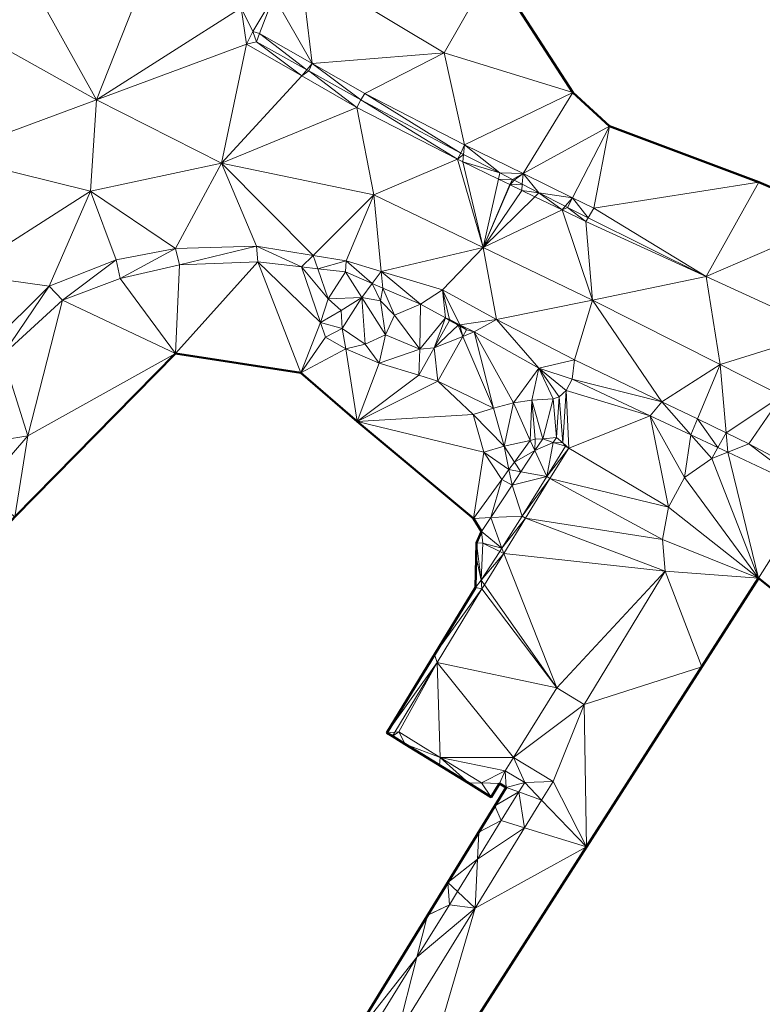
# Model space of a CAD drawing. Header units: metres. Extents: x 3490451 to 6981510, y 5754235 to 11509207.
# Tile 32 of 77: x 3490601 to 3490624, y 5754469 to 5754500. Entities that reach past the tile are written whole.
import ezdxf

# ---------------------------------------------------------------- set-up
doc = ezdxf.new("R2010")
doc.units = ezdxf.units.M
doc.layers.add('Kartierung-05$0$$VERB', color=7, linetype='Continuous', lineweight=18, true_color=0x82563a)

msp = doc.modelspace()

# ---------------------------------------------------------------- linework, layer by layer
at = {"layer": 'Kartierung-05$0$$VERB', "color": 1, "lineweight": 50, "ltscale": 0.02}
for points in [[(3490626.727, 5754493.89), (3490624.126, 5754495.004), (3490619.449, 5754496.757), (3490618.296, 5754497.812), (3490615.787, 5754501.706), (3490611.275, 5754504.35), (3490610.889, 5754504.502), (3490618.909, 5754518.578), (3490628.966, 5754535.995)], [(3490611.3, 5754468.069), (3490616.213, 5754476.07), (3490616.009, 5754476.195), (3490615.748, 5754475.769), (3490615.046, 5754476.2), (3490613.052, 5754477.425), (3490612.651, 5754477.671), (3490612.48, 5754477.775), (3490615.253, 5754482.33), (3490615.281, 5754483.725), (3490615.444, 5754484.078), (3490615.194, 5754484.487), (3490611.554, 5754487.523), (3490609.784, 5754489.039), (3490605.859, 5754489.65), (3490600.83, 5754484.537), (3490594.845, 5754477.72), (3490592.13, 5754473.734), (3490590.831, 5754471.885), (3490589.313, 5754469.909), (3490593.284, 5754465.646)], [(3490624.823, 5754482.053), (3490624.11, 5754482.615), (3490624.11, 5754482.615), (3490613.348, 5754465.809)]]:
    msp.add_lwpolyline(points, dxfattribs=at)
at = {"layer": 'Kartierung-05$0$$VERB'}
for points in [[(3490605.729, 5754503.501, 164.443), (3490603.386, 5754497.588, 164.404), (3490601.141, 5754501.641, 164.832)], [(3490605.729, 5754503.501, 164.443), (3490603.386, 5754497.588, 164.404), (3490607.922, 5754500.458, 163.985)], [(3490599.964, 5754499.49, 164.901), (3490599.675, 5754502.538, 165.029), (3490601.141, 5754501.641, 164.832)], [(3490603.386, 5754497.588, 164.404), (3490599.964, 5754499.49, 164.901), (3490601.141, 5754501.641, 164.832)], [(3490610.145, 5754498.72, 163.676), (3490609.779, 5754501.76, 163.526), (3490608.944, 5754500.831, 163.689)], [(3490615.787, 5754501.706, 162.972), (3490614.277, 5754499.057, 163.201), (3490609.779, 5754501.76, 163.526)], [(3490610.145, 5754498.72, 163.676), (3490614.277, 5754499.057, 163.201), (3490609.779, 5754501.76, 163.526)], [(3490618.296, 5754497.812, 162.629), (3490615.787, 5754501.706, 162.972), (3490614.277, 5754499.057, 163.201)], [(3490608.944, 5754500.831, 163.689), (3490608.288, 5754499.726, 163.841), (3490607.922, 5754500.458, 163.985)], [(3490608.944, 5754500.831, 163.689), (3490608.497, 5754499.658, 163.824), (3490608.288, 5754499.726, 163.841)], [(3490610.145, 5754498.72, 163.676), (3490608.944, 5754500.831, 163.689), (3490608.497, 5754499.658, 163.824)], [(3490603.386, 5754497.588, 164.404), (3490608.085, 5754499.331, 163.848), (3490607.922, 5754500.458, 163.985)], [(3490608.085, 5754499.331, 163.848), (3490608.288, 5754499.726, 163.841), (3490607.922, 5754500.458, 163.985)], [(3490608.401, 5754499.404, 163.795), (3490608.085, 5754499.331, 163.848), (3490608.288, 5754499.726, 163.841)], [(3490608.401, 5754499.404, 163.795), (3490608.497, 5754499.658, 163.824), (3490608.288, 5754499.726, 163.841)], [(3490609.976, 5754498.526, 163.642), (3490608.401, 5754499.404, 163.795), (3490608.497, 5754499.658, 163.824)], [(3490609.976, 5754498.526, 163.642), (3490610.145, 5754498.72, 163.676), (3490608.497, 5754499.658, 163.824)], [(3490603.386, 5754497.588, 164.404), (3490599.964, 5754499.49, 164.901), (3490598.687, 5754495.844, 164.959)], [(3490603.386, 5754497.588, 164.404), (3490607.307, 5754495.607, 163.978), (3490608.085, 5754499.331, 163.848)], [(3490609.814, 5754498.34, 163.673), (3490607.307, 5754495.607, 163.978), (3490608.085, 5754499.331, 163.848)], [(3490609.814, 5754498.34, 163.673), (3490608.401, 5754499.404, 163.795), (3490608.085, 5754499.331, 163.848)], [(3490609.976, 5754498.526, 163.642), (3490609.814, 5754498.34, 163.673), (3490608.401, 5754499.404, 163.795)], [(3490610.145, 5754498.72, 163.676), (3490614.277, 5754499.057, 163.201), (3490611.793, 5754497.783, 163.528)], [(3490614.277, 5754499.057, 163.201), (3490614.908, 5754496.172, 163.154), (3490611.793, 5754497.783, 163.528)], [(3490618.296, 5754497.812, 162.629), (3490614.277, 5754499.057, 163.201), (3490614.908, 5754496.172, 163.154)], [(3490609.976, 5754498.526, 163.642), (3490610.145, 5754498.72, 163.676), (3490610.033, 5754498.495, 163.637)], [(3490610.145, 5754498.72, 163.676), (3490610.033, 5754498.495, 163.637), (3490611.664, 5754497.585, 163.478)], [(3490610.145, 5754498.72, 163.676), (3490611.664, 5754497.585, 163.478), (3490611.793, 5754497.783, 163.528)], [(3490609.976, 5754498.526, 163.642), (3490610.033, 5754498.495, 163.637), (3490609.814, 5754498.34, 163.673)], [(3490610.033, 5754498.495, 163.637), (3490609.814, 5754498.34, 163.673), (3490611.544, 5754497.349, 163.497)], [(3490610.033, 5754498.495, 163.637), (3490611.664, 5754497.585, 163.478), (3490611.544, 5754497.349, 163.497)], [(3490609.814, 5754498.34, 163.673), (3490607.307, 5754495.607, 163.978), (3490611.544, 5754497.349, 163.497)], [(3490611.664, 5754497.585, 163.478), (3490614.796, 5754495.92, 163.08), (3490611.793, 5754497.783, 163.528)], [(3490614.796, 5754495.92, 163.08), (3490614.908, 5754496.172, 163.154), (3490611.793, 5754497.783, 163.528)], [(3490616.742, 5754495.277, 162.85), (3490618.296, 5754497.812, 162.629), (3490614.908, 5754496.172, 163.154)], [(3490616.742, 5754495.277, 162.85), (3490619.449, 5754496.757, 162.45), (3490618.296, 5754497.812, 162.629)], [(3490603.386, 5754497.588, 164.404), (3490603.2, 5754494.729, 164.446), (3490598.687, 5754495.844, 164.959)], [(3490603.386, 5754497.588, 164.404), (3490603.2, 5754494.729, 164.446), (3490607.307, 5754495.607, 163.978)], [(3490611.664, 5754497.585, 163.478), (3490611.544, 5754497.349, 163.497), (3490614.688, 5754495.728, 163.078)], [(3490611.664, 5754497.585, 163.478), (3490614.796, 5754495.92, 163.08), (3490614.688, 5754495.728, 163.078)], [(3490607.307, 5754495.607, 163.978), (3490612.075, 5754494.609, 163.385), (3490611.544, 5754497.349, 163.497)], [(3490612.075, 5754494.609, 163.385), (3490611.544, 5754497.349, 163.497), (3490614.688, 5754495.728, 163.078)], [(3490618.289, 5754494.522, 162.593), (3490616.742, 5754495.277, 162.85), (3490619.449, 5754496.757, 162.45)], [(3490618.289, 5754494.522, 162.593), (3490619.449, 5754496.757, 162.45), (3490618.961, 5754494.194, 162.482)], [(3490624.126, 5754495.004, 161.493), (3490619.449, 5754496.757, 162.45), (3490618.961, 5754494.194, 162.482)], [(3490614.882, 5754495.876, 163.066), (3490614.796, 5754495.92, 163.08), (3490614.688, 5754495.728, 163.078)], [(3490614.882, 5754495.876, 163.066), (3490614.796, 5754495.92, 163.08), (3490614.908, 5754496.172, 163.154)], [(3490614.882, 5754495.876, 163.066), (3490616.017, 5754495.297, 162.887), (3490614.908, 5754496.172, 163.154)], [(3490616.017, 5754495.297, 162.887), (3490616.742, 5754495.277, 162.85), (3490614.908, 5754496.172, 163.154)], [(3490599.155, 5754492.137, 164.89), (3490603.2, 5754494.729, 164.446), (3490598.687, 5754495.844, 164.959)], [(3490603.2, 5754494.729, 164.446), (3490607.307, 5754495.607, 163.978), (3490605.86, 5754492.929, 164.173)], [(3490607.307, 5754495.607, 163.978), (3490605.86, 5754492.929, 164.173), (3490608.402, 5754493.002, 163.828)], [(3490610.172, 5754492.716, 163.586), (3490607.307, 5754495.607, 163.978), (3490612.075, 5754494.609, 163.385)], [(3490610.172, 5754492.716, 163.586), (3490607.307, 5754495.607, 163.978), (3490608.402, 5754493.002, 163.828)], [(3490615.495, 5754492.963, 162.885), (3490612.075, 5754494.609, 163.385), (3490614.688, 5754495.728, 163.078)], [(3490614.882, 5754495.876, 163.066), (3490614.861, 5754495.644, 163.051), (3490614.688, 5754495.728, 163.078)], [(3490614.861, 5754495.644, 163.051), (3490615.495, 5754492.963, 162.885), (3490614.688, 5754495.728, 163.078)], [(3490614.882, 5754495.876, 163.066), (3490616.017, 5754495.297, 162.887), (3490614.861, 5754495.644, 163.051)], [(3490615.974, 5754495.104, 162.877), (3490614.861, 5754495.644, 163.051), (3490615.495, 5754492.963, 162.885)], [(3490615.974, 5754495.104, 162.877), (3490616.017, 5754495.297, 162.887), (3490614.861, 5754495.644, 163.051)], [(3490615.974, 5754495.104, 162.877), (3490616.017, 5754495.297, 162.887), (3490616.411, 5754495.096, 162.824)], [(3490616.017, 5754495.297, 162.887), (3490616.742, 5754495.277, 162.85), (3490616.411, 5754495.096, 162.824)], [(3490615.974, 5754495.104, 162.877), (3490616.326, 5754494.933, 162.822), (3490615.495, 5754492.963, 162.885)], [(3490615.974, 5754495.104, 162.877), (3490616.326, 5754494.933, 162.822), (3490616.411, 5754495.096, 162.824)], [(3490616.326, 5754494.933, 162.822), (3490616.339, 5754494.927, 162.82), (3490616.411, 5754495.096, 162.824)], [(3490616.463, 5754495.069, 162.816), (3490616.339, 5754494.927, 162.82), (3490616.411, 5754495.096, 162.824)], [(3490616.715, 5754494.941, 162.776), (3490616.463, 5754495.069, 162.816), (3490616.339, 5754494.927, 162.82)], [(3490616.463, 5754495.069, 162.816), (3490616.742, 5754495.277, 162.85), (3490616.411, 5754495.096, 162.824)], [(3490616.715, 5754494.941, 162.776), (3490616.463, 5754495.069, 162.816), (3490616.742, 5754495.277, 162.85)], [(3490616.715, 5754494.941, 162.776), (3490617.237, 5754494.674, 162.693), (3490616.742, 5754495.277, 162.85)], [(3490617.237, 5754494.674, 162.693), (3490618.289, 5754494.522, 162.593), (3490616.742, 5754495.277, 162.85)], [(3490622.47, 5754492.054, 161.928), (3490624.126, 5754495.004, 161.493), (3490618.961, 5754494.194, 162.482)], [(3490622.47, 5754492.054, 161.928), (3490624.126, 5754495.004, 161.493), (3490626.727, 5754493.89, 161.192)], [(3490599.155, 5754492.137, 164.89), (3490603.2, 5754494.729, 164.446), (3490601.911, 5754491.752, 164.645)], [(3490603.2, 5754494.729, 164.446), (3490601.911, 5754491.752, 164.645), (3490604.005, 5754492.582, 164.4)], [(3490603.2, 5754494.729, 164.446), (3490604.005, 5754492.582, 164.4), (3490605.86, 5754492.929, 164.173)], [(3490616.326, 5754494.933, 162.822), (3490616.339, 5754494.927, 162.82), (3490615.495, 5754492.963, 162.885)], [(3490616.7, 5754494.752, 162.763), (3490616.339, 5754494.927, 162.82), (3490615.495, 5754492.963, 162.885)], [(3490617.113, 5754494.552, 162.698), (3490616.7, 5754494.752, 162.763), (3490615.495, 5754492.963, 162.885)], [(3490616.715, 5754494.941, 162.776), (3490616.7, 5754494.752, 162.763), (3490616.339, 5754494.927, 162.82)], [(3490616.715, 5754494.941, 162.776), (3490617.237, 5754494.674, 162.693), (3490616.7, 5754494.752, 162.763)], [(3490617.113, 5754494.552, 162.698), (3490617.237, 5754494.674, 162.693), (3490616.7, 5754494.752, 162.763)], [(3490610.172, 5754492.716, 163.586), (3490612.075, 5754494.609, 163.385), (3490611.206, 5754492.549, 163.445)], [(3490612.305, 5754492.216, 163.277), (3490612.075, 5754494.609, 163.385), (3490611.206, 5754492.549, 163.445)], [(3490612.305, 5754492.216, 163.277), (3490615.495, 5754492.963, 162.885), (3490612.075, 5754494.609, 163.385)], [(3490617.113, 5754494.552, 162.698), (3490617.964, 5754494.139, 162.565), (3490615.495, 5754492.963, 162.885)], [(3490617.113, 5754494.552, 162.698), (3490617.237, 5754494.674, 162.693), (3490617.964, 5754494.139, 162.565)], [(3490617.237, 5754494.674, 162.693), (3490618.061, 5754494.254, 162.563), (3490617.964, 5754494.139, 162.565)], [(3490617.237, 5754494.674, 162.693), (3490618.061, 5754494.254, 162.563), (3490618.289, 5754494.522, 162.593)], [(3490618.061, 5754494.254, 162.563), (3490618.289, 5754494.522, 162.593), (3490618.131, 5754494.218, 162.552)], [(3490618.289, 5754494.522, 162.593), (3490618.131, 5754494.218, 162.552), (3490618.778, 5754493.888, 162.449)], [(3490618.289, 5754494.522, 162.593), (3490618.778, 5754493.888, 162.449), (3490618.961, 5754494.194, 162.482)], [(3490617.964, 5754494.139, 162.565), (3490615.495, 5754492.963, 162.885), (3490618.915, 5754491.317, 162.385)], [(3490618.061, 5754494.254, 162.563), (3490617.964, 5754494.139, 162.565), (3490618.131, 5754494.218, 162.552)], [(3490617.964, 5754494.139, 162.565), (3490618.131, 5754494.218, 162.552), (3490618.711, 5754493.776, 162.448)], [(3490617.964, 5754494.139, 162.565), (3490618.915, 5754491.317, 162.385), (3490618.711, 5754493.776, 162.448)], [(3490618.131, 5754494.218, 162.552), (3490618.778, 5754493.888, 162.449), (3490618.711, 5754493.776, 162.448)], [(3490622.47, 5754492.054, 161.928), (3490618.778, 5754493.888, 162.449), (3490618.961, 5754494.194, 162.482)], [(3490622.47, 5754492.054, 161.928), (3490618.778, 5754493.888, 162.449), (3490618.711, 5754493.776, 162.448)], [(3490622.47, 5754492.054, 161.928), (3490618.915, 5754491.317, 162.385), (3490618.711, 5754493.776, 162.448)], [(3490622.47, 5754492.054, 161.928), (3490626.727, 5754493.89, 161.192), (3490626.23, 5754490.332, 161.408)], [(3490604.128, 5754491.99, 164.386), (3490604.005, 5754492.582, 164.4), (3490605.86, 5754492.929, 164.173)], [(3490605.986, 5754492.422, 164.159), (3490604.128, 5754491.99, 164.386), (3490605.86, 5754492.929, 164.173)], [(3490605.986, 5754492.422, 164.159), (3490605.86, 5754492.929, 164.173), (3490608.402, 5754493.002, 163.828)], [(3490608.441, 5754492.516, 163.86), (3490605.986, 5754492.422, 164.159), (3490608.402, 5754493.002, 163.828)], [(3490609.812, 5754492.357, 163.627), (3490608.441, 5754492.516, 163.86), (3490608.402, 5754493.002, 163.828)], [(3490610.172, 5754492.716, 163.586), (3490609.812, 5754492.357, 163.627), (3490608.402, 5754493.002, 163.828)], [(3490612.305, 5754492.216, 163.277), (3490615.495, 5754492.963, 162.885), (3490614.217, 5754491.636, 162.985)], [(3490615.495, 5754492.963, 162.885), (3490614.217, 5754491.636, 162.985), (3490615.913, 5754490.715, 162.716)], [(3490615.495, 5754492.963, 162.885), (3490618.915, 5754491.317, 162.385), (3490615.913, 5754490.715, 162.716)], [(3490602.324, 5754491.316, 164.645), (3490601.911, 5754491.752, 164.645), (3490604.005, 5754492.582, 164.4)], [(3490604.128, 5754491.99, 164.386), (3490602.324, 5754491.316, 164.645), (3490604.005, 5754492.582, 164.4)], [(3490610.315, 5754492.299, 163.542), (3490610.172, 5754492.716, 163.586), (3490609.812, 5754492.357, 163.627)], [(3490610.315, 5754492.299, 163.542), (3490610.172, 5754492.716, 163.586), (3490611.206, 5754492.549, 163.445)], [(3490610.315, 5754492.299, 163.542), (3490611.183, 5754492.199, 163.395), (3490611.206, 5754492.549, 163.445)], [(3490612.021, 5754491.837, 163.31), (3490611.183, 5754492.199, 163.395), (3490611.206, 5754492.549, 163.445)], [(3490612.021, 5754491.837, 163.31), (3490612.305, 5754492.216, 163.277), (3490611.206, 5754492.549, 163.445)], [(3490605.859, 5754489.65, 164.177), (3490605.986, 5754492.422, 164.159), (3490604.128, 5754491.99, 164.386)], [(3490605.859, 5754489.65, 164.177), (3490608.441, 5754492.516, 163.86), (3490605.986, 5754492.422, 164.159)], [(3490605.859, 5754489.65, 164.177), (3490609.784, 5754489.039, 163.689), (3490608.441, 5754492.516, 163.86)], [(3490609.784, 5754489.039, 163.689), (3490610.399, 5754490.622, 163.693), (3490608.441, 5754492.516, 163.86)], [(3490609.812, 5754492.357, 163.627), (3490610.399, 5754490.622, 163.693), (3490608.441, 5754492.516, 163.86)], [(3490609.812, 5754492.357, 163.627), (3490610.637, 5754491.357, 163.608), (3490610.399, 5754490.622, 163.693)], [(3490610.315, 5754492.299, 163.542), (3490609.812, 5754492.357, 163.627), (3490610.637, 5754491.357, 163.608)], [(3490610.315, 5754492.299, 163.542), (3490610.637, 5754491.357, 163.608), (3490611.183, 5754492.199, 163.395)], [(3490612.021, 5754491.837, 163.31), (3490612.305, 5754492.216, 163.277), (3490612.355, 5754491.693, 163.275)], [(3490612.305, 5754492.216, 163.277), (3490613.527, 5754491.187, 163.156), (3490614.217, 5754491.636, 162.985)], [(3490612.305, 5754492.216, 163.277), (3490612.355, 5754491.693, 163.275), (3490613.527, 5754491.187, 163.156)], [(3490599.155, 5754492.137, 164.89), (3490600.039, 5754489.906, 164.837), (3490601.911, 5754491.752, 164.645)], [(3490605.859, 5754489.65, 164.177), (3490604.128, 5754491.99, 164.386), (3490602.324, 5754491.316, 164.645)], [(3490611.693, 5754491.401, 163.746), (3490610.637, 5754491.357, 163.608), (3490611.183, 5754492.199, 163.395)], [(3490612.021, 5754491.837, 163.31), (3490611.693, 5754491.401, 163.746), (3490611.183, 5754492.199, 163.395)], [(3490622.912, 5754489.3, 161.788), (3490622.47, 5754492.054, 161.928), (3490618.915, 5754491.317, 162.385)], [(3490622.912, 5754489.3, 161.788), (3490622.47, 5754492.054, 161.928), (3490626.23, 5754490.332, 161.408)], [(3490600.452, 5754489.599, 164.888), (3490600.039, 5754489.906, 164.837), (3490601.911, 5754491.752, 164.645)], [(3490602.324, 5754491.316, 164.645), (3490600.452, 5754489.599, 164.888), (3490601.911, 5754491.752, 164.645)], [(3490612.021, 5754491.837, 163.31), (3490611.693, 5754491.401, 163.746), (3490612.275, 5754491.296, 163.66)], [(3490612.021, 5754491.837, 163.31), (3490612.355, 5754491.693, 163.275), (3490612.275, 5754491.296, 163.66)], [(3490612.355, 5754491.693, 163.275), (3490612.715, 5754490.842, 163.652), (3490612.275, 5754491.296, 163.66)], [(3490612.355, 5754491.693, 163.275), (3490613.527, 5754491.187, 163.156), (3490612.715, 5754490.842, 163.652)], [(3490614.312, 5754490.768, 162.856), (3490613.527, 5754491.187, 163.156), (3490614.217, 5754491.636, 162.985)], [(3490614.765, 5754490.545, 162.817), (3490614.217, 5754491.636, 162.985), (3490615.913, 5754490.715, 162.716)], [(3490614.436, 5754490.707, 162.845), (3490614.765, 5754490.545, 162.817), (3490614.217, 5754491.636, 162.985)], [(3490614.436, 5754490.707, 162.845), (3490614.312, 5754490.768, 162.856), (3490614.217, 5754491.636, 162.985)], [(3490601.238, 5754487.075, 164.506), (3490602.324, 5754491.316, 164.645), (3490600.452, 5754489.599, 164.888)], [(3490601.238, 5754487.075, 164.506), (3490605.859, 5754489.65, 164.177), (3490602.324, 5754491.316, 164.645)], [(3490611.049, 5754490.991, 163.793), (3490610.637, 5754491.357, 163.608), (3490610.399, 5754490.622, 163.693)], [(3490611.693, 5754491.401, 163.746), (3490611.049, 5754490.991, 163.793), (3490610.637, 5754491.357, 163.608)], [(3490611.693, 5754491.401, 163.746), (3490611.049, 5754490.991, 163.793), (3490611.08, 5754490.425, 163.853)], [(3490611.693, 5754491.401, 163.746), (3490611.08, 5754490.425, 163.853), (3490611.798, 5754489.942, 163.754)], [(3490611.693, 5754491.401, 163.746), (3490611.798, 5754489.942, 163.754), (3490612.435, 5754490.23, 163.652)], [(3490611.693, 5754491.401, 163.746), (3490612.435, 5754490.23, 163.652), (3490612.275, 5754491.296, 163.66)], [(3490612.435, 5754490.23, 163.652), (3490612.715, 5754490.842, 163.652), (3490612.275, 5754491.296, 163.66)], [(3490618.915, 5754491.317, 162.385), (3490615.913, 5754490.715, 162.716), (3490618.351, 5754489.451, 162.337)], [(3490621.082, 5754488.137, 161.94), (3490618.915, 5754491.317, 162.385), (3490618.351, 5754489.451, 162.337)], [(3490622.912, 5754489.3, 161.788), (3490621.082, 5754488.137, 161.94), (3490618.915, 5754491.317, 162.385)], [(3490611.049, 5754490.991, 163.793), (3490611.08, 5754490.425, 163.853), (3490610.399, 5754490.622, 163.693)], [(3490613.527, 5754491.187, 163.156), (3490612.715, 5754490.842, 163.652), (3490613.508, 5754489.783, 162.926)], [(3490614.312, 5754490.768, 162.856), (3490613.527, 5754491.187, 163.156), (3490613.508, 5754489.783, 162.926)], [(3490612.435, 5754490.23, 163.652), (3490612.715, 5754490.842, 163.652), (3490613.508, 5754489.783, 162.926)], [(3490613.964, 5754489.822, 162.952), (3490614.312, 5754490.768, 162.856), (3490613.508, 5754489.783, 162.926)], [(3490613.964, 5754489.822, 162.952), (3490614.312, 5754490.768, 162.856), (3490614.443, 5754490.679, 162.896)], [(3490613.964, 5754489.822, 162.952), (3490614.709, 5754490.532, 162.874), (3490614.443, 5754490.679, 162.896)], [(3490614.436, 5754490.707, 162.845), (3490614.312, 5754490.768, 162.856), (3490614.443, 5754490.679, 162.896)], [(3490614.436, 5754490.707, 162.845), (3490614.709, 5754490.532, 162.874), (3490614.765, 5754490.545, 162.817)], [(3490614.436, 5754490.707, 162.845), (3490614.709, 5754490.532, 162.874), (3490614.443, 5754490.679, 162.896)], [(3490614.765, 5754490.545, 162.817), (3490615.217, 5754490.322, 162.778), (3490615.913, 5754490.715, 162.716)], [(3490617.235, 5754489.19, 162.543), (3490615.217, 5754490.322, 162.778), (3490615.913, 5754490.715, 162.716)], [(3490617.235, 5754489.19, 162.543), (3490615.913, 5754490.715, 162.716), (3490618.351, 5754489.451, 162.337)], [(3490609.784, 5754489.039, 163.689), (3490610.399, 5754490.622, 163.693), (3490610.557, 5754490.161, 163.642)], [(3490611.08, 5754490.425, 163.853), (3490610.399, 5754490.622, 163.693), (3490610.557, 5754490.161, 163.642)], [(3490611.08, 5754490.425, 163.853), (3490610.557, 5754490.161, 163.642), (3490611.191, 5754489.791, 163.665)], [(3490611.08, 5754490.425, 163.853), (3490611.798, 5754489.942, 163.754), (3490611.191, 5754489.791, 163.665)], [(3490614.858, 5754490.179, 162.867), (3490613.964, 5754489.822, 162.952), (3490614.709, 5754490.532, 162.874)], [(3490614.778, 5754490.494, 162.868), (3490614.709, 5754490.532, 162.874), (3490614.765, 5754490.545, 162.817)], [(3490614.778, 5754490.494, 162.868), (3490614.858, 5754490.179, 162.867), (3490614.709, 5754490.532, 162.874)], [(3490614.778, 5754490.494, 162.868), (3490614.765, 5754490.545, 162.817), (3490614.974, 5754490.385, 162.851)], [(3490614.765, 5754490.545, 162.817), (3490615.217, 5754490.322, 162.778), (3490614.974, 5754490.385, 162.851)], [(3490614.778, 5754490.494, 162.868), (3490614.858, 5754490.179, 162.867), (3490614.974, 5754490.385, 162.851)], [(3490614.858, 5754490.179, 162.867), (3490615.217, 5754490.322, 162.778), (3490614.974, 5754490.385, 162.851)], [(3490609.784, 5754489.039, 163.689), (3490610.557, 5754490.161, 163.642), (3490611.191, 5754489.791, 163.665)], [(3490611.798, 5754489.942, 163.754), (3490612.435, 5754490.23, 163.652), (3490612.238, 5754489.34, 163.423)], [(3490612.435, 5754490.23, 163.652), (3490613.508, 5754489.783, 162.926), (3490612.238, 5754489.34, 163.423)], [(3490614.858, 5754490.179, 162.867), (3490613.964, 5754489.822, 162.952), (3490614.071, 5754488.779, 162.974)], [(3490614.858, 5754490.179, 162.867), (3490615.821, 5754487.932, 162.647), (3490614.071, 5754488.779, 162.974)], [(3490614.858, 5754490.179, 162.867), (3490615.217, 5754490.322, 162.778), (3490615.821, 5754487.932, 162.647)], [(3490617.235, 5754489.19, 162.543), (3490615.217, 5754490.322, 162.778), (3490616.443, 5754488.104, 162.61)], [(3490615.217, 5754490.322, 162.778), (3490615.821, 5754487.932, 162.647), (3490616.443, 5754488.104, 162.61)], [(3490624.846, 5754488.324, 161.499), (3490622.912, 5754489.3, 161.788), (3490626.23, 5754490.332, 161.408)], [(3490609.784, 5754489.039, 163.689), (3490611.554, 5754487.523, 163.251), (3490611.191, 5754489.791, 163.665)], [(3490611.798, 5754489.942, 163.754), (3490612.238, 5754489.34, 163.423), (3490611.191, 5754489.791, 163.665)], [(3490611.554, 5754487.523, 163.251), (3490612.238, 5754489.34, 163.423), (3490611.191, 5754489.791, 163.665)], [(3490613.508, 5754489.783, 162.926), (3490612.238, 5754489.34, 163.423), (3490613.485, 5754488.966, 163.007)], [(3490613.964, 5754489.822, 162.952), (3490613.508, 5754489.783, 162.926), (3490613.485, 5754488.966, 163.007)], [(3490613.964, 5754489.822, 162.952), (3490614.071, 5754488.779, 162.974), (3490613.485, 5754488.966, 163.007)], [(3490598.186, 5754486.571, 165.082), (3490601.238, 5754487.075, 164.506), (3490600.452, 5754489.599, 164.888)], [(3490601.238, 5754487.075, 164.506), (3490600.83, 5754484.537, 164.488), (3490605.859, 5754489.65, 164.177)], [(3490617.235, 5754489.19, 162.543), (3490618.351, 5754489.451, 162.337), (3490618.277, 5754488.845, 162.371)], [(3490621.082, 5754488.137, 161.94), (3490618.351, 5754489.451, 162.337), (3490618.277, 5754488.845, 162.371)], [(3490611.554, 5754487.523, 163.251), (3490612.238, 5754489.34, 163.423), (3490613.485, 5754488.966, 163.007)], [(3490617.235, 5754489.19, 162.543), (3490616.443, 5754488.104, 162.61), (3490617.021, 5754488.183, 162.574)], [(3490617.235, 5754489.19, 162.543), (3490617.021, 5754488.183, 162.574), (3490617.687, 5754488.233, 162.312)], [(3490617.235, 5754489.19, 162.543), (3490618.095, 5754488.485, 162.324), (3490618.277, 5754488.845, 162.371)], [(3490617.235, 5754489.19, 162.543), (3490617.872, 5754488.294, 162.304), (3490618.095, 5754488.485, 162.324)], [(3490617.235, 5754489.19, 162.543), (3490617.872, 5754488.294, 162.304), (3490617.687, 5754488.233, 162.312)], [(3490622.202, 5754487.599, 161.777), (3490622.912, 5754489.3, 161.788), (3490621.082, 5754488.137, 161.94)], [(3490622.202, 5754487.599, 161.777), (3490623.103, 5754487.166, 161.646), (3490622.912, 5754489.3, 161.788)], [(3490624.846, 5754488.324, 161.499), (3490623.103, 5754487.166, 161.646), (3490622.912, 5754489.3, 161.788)], [(3490611.554, 5754487.523, 163.251), (3490614.071, 5754488.779, 162.974), (3490613.485, 5754488.966, 163.007)], [(3490620.717, 5754487.702, 162.035), (3490618.095, 5754488.485, 162.324), (3490618.277, 5754488.845, 162.371)], [(3490620.717, 5754487.702, 162.035), (3490621.082, 5754488.137, 161.94), (3490618.277, 5754488.845, 162.371)], [(3490611.554, 5754487.523, 163.251), (3490615.178, 5754487.738, 162.951), (3490614.071, 5754488.779, 162.974)], [(3490615.178, 5754487.738, 162.951), (3490615.821, 5754487.932, 162.647), (3490614.071, 5754488.779, 162.974)], [(3490617.358, 5754486.982, 162.353), (3490617.021, 5754488.183, 162.574), (3490617.687, 5754488.233, 162.312)], [(3490617.358, 5754486.982, 162.353), (3490617.687, 5754488.233, 162.312), (3490617.789, 5754487.015, 162.257)], [(3490617.872, 5754488.294, 162.304), (3490617.687, 5754488.233, 162.312), (3490617.789, 5754487.015, 162.257)], [(3490617.983, 5754486.851, 162.196), (3490617.872, 5754488.294, 162.304), (3490617.789, 5754487.015, 162.257)], [(3490617.983, 5754486.851, 162.196), (3490617.872, 5754488.294, 162.304), (3490618.095, 5754488.485, 162.324)], [(3490617.983, 5754486.851, 162.196), (3490618.095, 5754488.485, 162.324), (3490618.177, 5754486.688, 162.136)], [(3490620.717, 5754487.702, 162.035), (3490618.095, 5754488.485, 162.324), (3490618.177, 5754486.688, 162.136)], [(3490624.846, 5754488.324, 161.499), (3490623.103, 5754487.166, 161.646), (3490623.813, 5754486.824, 161.543)], [(3490624.846, 5754488.324, 161.499), (3490623.813, 5754486.824, 161.543), (3490625.922, 5754485.702, 161.181)], [(3490615.178, 5754487.738, 162.951), (3490615.821, 5754487.932, 162.647), (3490616.148, 5754486.745, 162.63)], [(3490615.821, 5754487.932, 162.647), (3490616.443, 5754488.104, 162.61), (3490616.148, 5754486.745, 162.63)], [(3490616.964, 5754486.928, 162.536), (3490616.443, 5754488.104, 162.61), (3490616.148, 5754486.745, 162.63)], [(3490616.964, 5754486.928, 162.536), (3490616.443, 5754488.104, 162.61), (3490617.021, 5754488.183, 162.574)], [(3490616.964, 5754486.928, 162.536), (3490617.021, 5754488.183, 162.574), (3490617.118, 5754486.963, 162.557)], [(3490617.358, 5754486.982, 162.353), (3490617.021, 5754488.183, 162.574), (3490617.118, 5754486.963, 162.557)], [(3490621.995, 5754487.103, 161.858), (3490620.717, 5754487.702, 162.035), (3490621.082, 5754488.137, 161.94)], [(3490622.202, 5754487.599, 161.777), (3490621.995, 5754487.103, 161.858), (3490621.082, 5754488.137, 161.94)], [(3490611.554, 5754487.523, 163.251), (3490615.178, 5754487.738, 162.951), (3490615.519, 5754486.558, 162.947)], [(3490615.178, 5754487.738, 162.951), (3490616.148, 5754486.745, 162.63), (3490615.519, 5754486.558, 162.947)], [(3490620.717, 5754487.702, 162.035), (3490621.299, 5754484.843, 161.821), (3490618.177, 5754486.688, 162.136)], [(3490620.717, 5754487.702, 162.035), (3490621.792, 5754485.769, 161.795), (3490621.299, 5754484.843, 161.821)], [(3490621.995, 5754487.103, 161.858), (3490620.717, 5754487.702, 162.035), (3490621.792, 5754485.769, 161.795)], [(3490622.842, 5754486.706, 161.741), (3490622.202, 5754487.599, 161.777), (3490621.995, 5754487.103, 161.858)], [(3490622.842, 5754486.706, 161.741), (3490622.202, 5754487.599, 161.777), (3490623.103, 5754487.166, 161.646)], [(3490615.194, 5754484.487, 162.746), (3490611.554, 5754487.523, 163.251), (3490615.519, 5754486.558, 162.947)], [(3490599.76, 5754485.361, 164.559), (3490598.186, 5754486.571, 165.082), (3490601.238, 5754487.075, 164.506)], [(3490599.76, 5754485.361, 164.559), (3490601.238, 5754487.075, 164.506), (3490600.83, 5754484.537, 164.488)], [(3490617.112, 5754486.608, 162.349), (3490617.358, 5754486.982, 162.353), (3490617.118, 5754486.963, 162.557)], [(3490617.112, 5754486.608, 162.349), (3490617.358, 5754486.982, 162.353), (3490617.689, 5754486.862, 162.324)], [(3490617.358, 5754486.982, 162.353), (3490617.689, 5754486.862, 162.324), (3490617.789, 5754487.015, 162.257)], [(3490617.983, 5754486.851, 162.196), (3490617.689, 5754486.862, 162.324), (3490617.789, 5754487.015, 162.257)], [(3490621.995, 5754487.103, 161.858), (3490622.647, 5754486.363, 161.748), (3490621.792, 5754485.769, 161.795)], [(3490622.842, 5754486.706, 161.741), (3490621.995, 5754487.103, 161.858), (3490622.647, 5754486.363, 161.748)], [(3490622.842, 5754486.706, 161.741), (3490623.103, 5754487.166, 161.646), (3490623.157, 5754486.558, 161.698)], [(3490623.103, 5754487.166, 161.646), (3490623.813, 5754486.824, 161.543), (3490623.157, 5754486.558, 161.698)], [(3490616.3, 5754486.013, 162.615), (3490616.148, 5754486.745, 162.63), (3490615.519, 5754486.558, 162.947)], [(3490616.474, 5754486.252, 162.594), (3490616.964, 5754486.928, 162.536), (3490616.148, 5754486.745, 162.63)], [(3490616.474, 5754486.252, 162.594), (3490616.3, 5754486.013, 162.615), (3490616.148, 5754486.745, 162.63)], [(3490617.112, 5754486.608, 162.349), (3490616.474, 5754486.252, 162.594), (3490616.964, 5754486.928, 162.536)], [(3490617.112, 5754486.608, 162.349), (3490616.964, 5754486.928, 162.536), (3490617.118, 5754486.963, 162.557)], [(3490617.112, 5754486.608, 162.349), (3490617.689, 5754486.862, 162.324), (3490617.483, 5754485.803, 162.33)], [(3490617.689, 5754486.862, 162.324), (3490618.075, 5754486.752, 162.32), (3490617.483, 5754485.803, 162.33)], [(3490618.075, 5754486.752, 162.32), (3490617.483, 5754485.803, 162.33), (3490618.177, 5754486.688, 162.136)], [(3490617.483, 5754485.803, 162.33), (3490617.585, 5754485.739, 162.007), (3490618.177, 5754486.688, 162.136)], [(3490621.299, 5754484.843, 161.821), (3490617.585, 5754485.739, 162.007), (3490618.177, 5754486.688, 162.136)], [(3490617.983, 5754486.851, 162.196), (3490617.689, 5754486.862, 162.324), (3490618.075, 5754486.752, 162.32)], [(3490617.983, 5754486.851, 162.196), (3490618.075, 5754486.752, 162.32), (3490618.177, 5754486.688, 162.136)], [(3490622.842, 5754486.706, 161.741), (3490623.157, 5754486.558, 161.698), (3490622.647, 5754486.363, 161.748)], [(3490623.813, 5754486.824, 161.543), (3490623.157, 5754486.558, 161.698), (3490625.814, 5754485.305, 161.128)], [(3490623.813, 5754486.824, 161.543), (3490625.922, 5754485.702, 161.181), (3490625.814, 5754485.305, 161.128)], [(3490616.079, 5754485.707, 162.641), (3490615.194, 5754484.487, 162.746), (3490615.519, 5754486.558, 162.947)], [(3490616.3, 5754486.013, 162.615), (3490616.079, 5754485.707, 162.641), (3490615.519, 5754486.558, 162.947)], [(3490617.112, 5754486.608, 162.349), (3490616.474, 5754486.252, 162.594), (3490616.675, 5754485.946, 162.342)], [(3490617.112, 5754486.608, 162.349), (3490616.675, 5754485.946, 162.342), (3490617.483, 5754485.803, 162.33)], [(3490622.647, 5754486.363, 161.748), (3490621.792, 5754485.769, 161.795), (3490624.11, 5754482.615, 160.822)], [(3490623.157, 5754486.558, 161.698), (3490622.647, 5754486.363, 161.748), (3490624.11, 5754482.615, 160.822)], [(3490623.157, 5754486.558, 161.698), (3490624.11, 5754482.615, 160.822), (3490625.814, 5754485.305, 161.128)], [(3490616.474, 5754486.252, 162.594), (3490616.675, 5754485.946, 162.342), (3490616.3, 5754486.013, 162.615)], [(3490616.3, 5754486.013, 162.615), (3490616.401, 5754485.53, 162.338), (3490616.079, 5754485.707, 162.641)], [(3490616.675, 5754485.946, 162.342), (3490616.3, 5754486.013, 162.615), (3490616.401, 5754485.53, 162.338)], [(3490616.675, 5754485.946, 162.342), (3490616.401, 5754485.53, 162.338), (3490617.483, 5754485.803, 162.33)], [(3490616.401, 5754485.53, 162.338), (3490616.714, 5754484.555, 162.327), (3490617.483, 5754485.803, 162.33)], [(3490616.714, 5754484.555, 162.327), (3490617.483, 5754485.803, 162.33), (3490617.585, 5754485.739, 162.007)], [(3490621.792, 5754485.769, 161.795), (3490621.299, 5754484.843, 161.821), (3490624.11, 5754482.615, 160.822)], [(3490615.729, 5754484.511, 162.327), (3490616.079, 5754485.707, 162.641), (3490615.194, 5754484.487, 162.746)], [(3490615.729, 5754484.511, 162.327), (3490616.401, 5754485.53, 162.338), (3490616.079, 5754485.707, 162.641)], [(3490615.729, 5754484.511, 162.327), (3490616.401, 5754485.53, 162.338), (3490616.714, 5754484.555, 162.327)], [(3490616.714, 5754484.555, 162.327), (3490616.816, 5754484.492, 161.906), (3490617.585, 5754485.739, 162.007)], [(3490616.816, 5754484.492, 161.906), (3490621.105, 5754483.83, 161.809), (3490617.585, 5754485.739, 162.007)], [(3490621.105, 5754483.83, 161.809), (3490621.299, 5754484.843, 161.821), (3490617.585, 5754485.739, 162.007)], [(3490624.823, 5754482.053, 160.568), (3490624.11, 5754482.615, 160.822), (3490625.814, 5754485.305, 161.128)], [(3490621.105, 5754483.83, 161.809), (3490621.299, 5754484.843, 161.821), (3490624.11, 5754482.615, 160.822)], [(3490615.729, 5754484.511, 162.327), (3490616.075, 5754483.555, 162.304), (3490616.714, 5754484.555, 162.327)], [(3490616.075, 5754483.555, 162.304), (3490616.714, 5754484.555, 162.327), (3490616.816, 5754484.492, 161.906)], [(3490615.729, 5754484.511, 162.327), (3490615.444, 5754484.078, 162.322), (3490615.194, 5754484.487, 162.746)], [(3490615.729, 5754484.511, 162.327), (3490616.075, 5754483.555, 162.304), (3490615.444, 5754484.078, 162.322)], [(3490616.139, 5754483.394, 161.807), (3490616.075, 5754483.555, 162.304), (3490616.816, 5754484.492, 161.906)], [(3490616.139, 5754483.394, 161.807), (3490616.816, 5754484.492, 161.906), (3490621.188, 5754482.837, 161.781)], [(3490616.816, 5754484.492, 161.906), (3490621.188, 5754482.837, 161.781), (3490621.105, 5754483.83, 161.809)], [(3490615.444, 5754484.078, 162.322), (3490615.281, 5754483.725, 162.734), (3490615.481, 5754483.717, 162.324)], [(3490616.075, 5754483.555, 162.304), (3490615.444, 5754484.078, 162.322), (3490615.481, 5754483.717, 162.324)], [(3490615.436, 5754482.556, 162.281), (3490615.272, 5754483.271, 162.741), (3490615.281, 5754483.724, 162.735)], [(3490615.481, 5754483.717, 162.324), (3490615.436, 5754482.556, 162.281), (3490615.281, 5754483.725, 162.735)], [(3490615.436, 5754482.556, 162.281), (3490615.281, 5754483.724, 162.735), (3490615.281, 5754483.725, 162.735)], [(3490615.481, 5754483.717, 162.324), (3490615.281, 5754483.725, 162.735), (3490615.281, 5754483.725, 162.734)], [(3490616.011, 5754483.456, 162.302), (3490615.481, 5754483.717, 162.324), (3490615.436, 5754482.556, 162.281)], [(3490616.011, 5754483.456, 162.302), (3490616.075, 5754483.555, 162.304), (3490615.481, 5754483.717, 162.324)], [(3490621.188, 5754482.837, 161.781), (3490621.105, 5754483.83, 161.809), (3490624.11, 5754482.615, 160.822)], [(3490616.011, 5754483.456, 162.302), (3490616.139, 5754483.394, 161.807), (3490615.436, 5754482.556, 162.281)], [(3490616.139, 5754483.394, 161.807), (3490615.535, 5754482.414, 161.719), (3490615.436, 5754482.556, 162.281)], [(3490616.139, 5754483.394, 161.807), (3490615.535, 5754482.414, 161.719), (3490617.798, 5754479.184, 161.62)], [(3490616.011, 5754483.456, 162.302), (3490616.139, 5754483.394, 161.807), (3490616.075, 5754483.555, 162.304)], [(3490616.139, 5754483.394, 161.807), (3490617.798, 5754479.184, 161.62), (3490621.188, 5754482.837, 161.781)], [(3490615.253, 5754482.33, 162.753), (3490615.272, 5754483.271, 162.741), (3490615.253, 5754482.33, 162.753)], [(3490615.253, 5754482.33, 162.753), (3490615.272, 5754483.271, 162.741), (3490615.436, 5754482.556, 162.281)], [(3490617.798, 5754479.184, 161.62), (3490618.656, 5754478.664, 161.611), (3490621.188, 5754482.837, 161.781)], [(3490622.338, 5754479.848, 160.827), (3490618.656, 5754478.664, 161.611), (3490621.188, 5754482.837, 161.781)], [(3490622.338, 5754479.848, 160.827), (3490621.188, 5754482.837, 161.781), (3490624.11, 5754482.615, 160.822)], [(3490615.253, 5754482.33, 162.753), (3490615.436, 5754482.556, 162.281), (3490615.457, 5754482.281, 161.699)], [(3490615.535, 5754482.414, 161.719), (3490615.436, 5754482.556, 162.281), (3490615.457, 5754482.281, 161.699)], [(3490615.535, 5754482.414, 161.719), (3490615.457, 5754482.281, 161.699), (3490617.798, 5754479.184, 161.62)], [(3490613.972, 5754480.225, 162.781), (3490615.253, 5754482.33, 162.753), (3490615.457, 5754482.281, 161.699)], [(3490613.972, 5754480.225, 162.781), (3490615.253, 5754482.33, 162.753), (3490615.253, 5754482.33, 162.753)], [(3490613.972, 5754480.225, 162.781), (3490615.253, 5754482.33, 162.753), (3490613.972, 5754480.225, 162.781)], [(3490613.972, 5754480.225, 162.781), (3490614.054, 5754479.976, 161.578), (3490615.457, 5754482.281, 161.699)], [(3490614.054, 5754479.976, 161.578), (3490615.457, 5754482.281, 161.699), (3490617.798, 5754479.184, 161.62)], [(3490614.054, 5754479.976, 161.578), (3490612.482, 5754477.777, 162.812), (3490613.972, 5754480.225, 162.781)], [(3490612.73, 5754477.8, 161.465), (3490614.054, 5754479.976, 161.578), (3490612.48, 5754477.775, 162.812)], [(3490614.054, 5754479.976, 161.578), (3490612.482, 5754477.777, 162.812), (3490612.48, 5754477.775, 162.812)], [(3490612.73, 5754477.8, 161.465), (3490614.054, 5754479.976, 161.578), (3490612.853, 5754477.813, 161.438)], [(3490614.149, 5754477.011, 161.439), (3490614.054, 5754479.976, 161.578), (3490612.853, 5754477.813, 161.438)], [(3490614.054, 5754479.976, 161.578), (3490616.44, 5754477.012, 161.514), (3490617.798, 5754479.184, 161.62)], [(3490614.149, 5754477.011, 161.439), (3490614.054, 5754479.976, 161.578), (3490616.44, 5754477.012, 161.514)], [(3490622.338, 5754479.848, 160.827), (3490618.729, 5754474.212, 160.839), (3490618.656, 5754478.664, 161.611)], [(3490616.44, 5754477.012, 161.514), (3490617.798, 5754479.184, 161.62), (3490618.656, 5754478.664, 161.611)], [(3490617.683, 5754476.255, 161.508), (3490616.44, 5754477.012, 161.514), (3490618.656, 5754478.664, 161.611)], [(3490618.729, 5754474.212, 160.839), (3490617.683, 5754476.255, 161.508), (3490618.656, 5754478.664, 161.611)], [(3490612.73, 5754477.8, 161.465), (3490612.48, 5754477.775, 162.812), (3490612.651, 5754477.671, 161.458)], [(3490612.651, 5754477.671, 161.458), (3490612.48, 5754477.775, 162.812), (3490612.48, 5754477.775, 162.812)], [(3490612.48, 5754477.775, 162.812), (3490612.651, 5754477.671, 161.458), (3490612.651, 5754477.671, 161.46)], [(3490612.651, 5754477.671, 161.46), (3490612.48, 5754477.775, 162.813), (3490612.48, 5754477.775, 162.812)], [(3490612.73, 5754477.8, 161.465), (3490612.651, 5754477.671, 161.458), (3490612.853, 5754477.813, 161.438)], [(3490612.651, 5754477.671, 161.458), (3490612.853, 5754477.813, 161.438), (3490613.052, 5754477.425, 161.445)], [(3490614.149, 5754477.011, 161.439), (3490612.853, 5754477.813, 161.438), (3490613.052, 5754477.425, 161.445)], [(3490612.651, 5754477.671, 161.458), (3490613.052, 5754477.425, 161.445), (3490613.052, 5754477.425, 161.445)], [(3490612.651, 5754477.671, 161.458), (3490613.052, 5754477.425, 161.445), (3490612.651, 5754477.671, 161.458)], [(3490612.651, 5754477.671, 161.458), (3490612.651, 5754477.671, 161.458), (3490612.651, 5754477.671, 161.46)], [(3490614.13, 5754476.763, 161.446), (3490614.149, 5754477.011, 161.439), (3490613.052, 5754477.425, 161.445)], [(3490613.052, 5754477.425, 161.445), (3490613.052, 5754477.424, 161.445), (3490613.052, 5754477.425, 161.445)], [(3490614.13, 5754476.763, 161.446), (3490614.13, 5754476.763, 161.446), (3490613.052, 5754477.425, 161.445)], [(3490613.052, 5754477.425, 161.445), (3490613.052, 5754477.424, 161.445), (3490614.13, 5754476.763, 161.446)], [(3490613.052, 5754477.425, 161.445), (3490613.052, 5754477.424, 161.445), (3490613.052, 5754477.424, 161.445)], [(3490614.13, 5754476.763, 161.446), (3490614.149, 5754477.011, 161.439), (3490615.046, 5754476.2, 161.447)], [(3490614.149, 5754477.011, 161.439), (3490616.182, 5754476.588, 161.49), (3490616.44, 5754477.012, 161.514)], [(3490614.149, 5754477.011, 161.439), (3490615.446, 5754476.209, 161.439), (3490616.182, 5754476.588, 161.49)], [(3490614.149, 5754477.011, 161.439), (3490615.446, 5754476.209, 161.439), (3490615.046, 5754476.2, 161.447)], [(3490616.798, 5754476.225, 161.528), (3490616.182, 5754476.588, 161.49), (3490616.44, 5754477.012, 161.514)], [(3490617.683, 5754476.255, 161.508), (3490616.798, 5754476.225, 161.528), (3490616.44, 5754477.012, 161.514)], [(3490614.13, 5754476.763, 161.446), (3490614.13, 5754476.762, 161.446), (3490614.13, 5754476.763, 161.446)], [(3490614.13, 5754476.763, 161.446), (3490615.046, 5754476.2, 161.447), (3490615.046, 5754476.2, 161.447)], [(3490614.13, 5754476.763, 161.446), (3490615.046, 5754476.2, 161.447), (3490614.13, 5754476.762, 161.446)], [(3490615.446, 5754476.209, 161.439), (3490616.009, 5754476.195, 161.468), (3490616.182, 5754476.588, 161.49)], [(3490616.213, 5754476.07, 161.487), (3490616.009, 5754476.195, 161.468), (3490616.182, 5754476.588, 161.49)], [(3490616.213, 5754476.07, 161.487), (3490616.798, 5754476.225, 161.528), (3490616.182, 5754476.588, 161.49)], [(3490615.446, 5754476.209, 161.439), (3490615.046, 5754476.2, 161.447), (3490615.748, 5754475.769, 161.456)], [(3490615.446, 5754476.209, 161.439), (3490615.748, 5754475.769, 161.456), (3490616.009, 5754476.195, 161.468)], [(3490615.748, 5754475.769, 161.456), (3490616.009, 5754476.195, 161.468), (3490615.748, 5754475.769, 161.456)], [(3490616.614, 5754475.928, 161.535), (3490616.213, 5754476.07, 161.487), (3490616.798, 5754476.225, 161.528)], [(3490616.614, 5754475.928, 161.535), (3490617.325, 5754475.675, 161.523), (3490616.798, 5754476.225, 161.528)], [(3490617.325, 5754475.675, 161.523), (3490617.683, 5754476.255, 161.508), (3490616.798, 5754476.225, 161.528)], [(3490617.325, 5754475.675, 161.523), (3490618.729, 5754474.212, 160.839), (3490617.683, 5754476.255, 161.508)], [(3490615.862, 5754475.499, 161.502), (3490616.614, 5754475.928, 161.535), (3490616.213, 5754476.07, 161.487)], [(3490615.862, 5754475.499, 161.502), (3490616.614, 5754475.928, 161.535), (3490616.06, 5754475.032, 161.557)], [(3490616.79, 5754474.808, 161.545), (3490616.614, 5754475.928, 161.535), (3490616.06, 5754475.032, 161.557)], [(3490616.79, 5754474.808, 161.545), (3490616.614, 5754475.928, 161.535), (3490617.325, 5754475.675, 161.523)], [(3490616.79, 5754474.808, 161.545), (3490617.325, 5754475.675, 161.523), (3490618.729, 5754474.212, 160.839)], [(3490615.862, 5754475.499, 161.502), (3490616.06, 5754475.032, 161.557), (3490615.355, 5754474.673, 161.523)], [(3490616.79, 5754474.808, 161.545), (3490616.06, 5754475.032, 161.557), (3490615.315, 5754473.826, 161.585)], [(3490616.06, 5754475.032, 161.557), (3490615.315, 5754473.826, 161.585), (3490615.355, 5754474.673, 161.523)], [(3490615.315, 5754473.826, 161.585), (3490615.355, 5754474.673, 161.523), (3490614.387, 5754473.096, 161.564)], [(3490616.79, 5754474.808, 161.545), (3490615.315, 5754473.826, 161.585), (3490615.242, 5754472.297, 161.608)], [(3490616.79, 5754474.808, 161.545), (3490618.729, 5754474.212, 160.839), (3490615.242, 5754472.297, 161.608)], [(3490618.729, 5754474.212, 160.839), (3490615.242, 5754472.297, 161.608), (3490613.348, 5754465.809, 160.855)], [(3490615.315, 5754473.826, 161.585), (3490614.689, 5754472.813, 161.61), (3490614.386, 5754473.095, 161.564)], [(3490615.315, 5754473.826, 161.585), (3490614.689, 5754472.813, 161.61), (3490615.242, 5754472.297, 161.608)], [(3490614.435, 5754472.402, 161.619), (3490614.386, 5754473.095, 161.564), (3490613.757, 5754472.07, 161.59)], [(3490614.689, 5754472.813, 161.61), (3490614.386, 5754473.095, 161.564), (3490614.435, 5754472.402, 161.619)], [(3490614.689, 5754472.813, 161.61), (3490615.242, 5754472.297, 161.608), (3490614.435, 5754472.402, 161.619)], [(3490613.422, 5754470.764, 161.659), (3490615.242, 5754472.297, 161.608), (3490612.801, 5754468.339, 161.709)], [(3490615.242, 5754472.297, 161.608), (3490613.348, 5754465.809, 160.855), (3490612.801, 5754468.339, 161.709)], [(3490613.422, 5754470.764, 161.659), (3490615.242, 5754472.297, 161.608), (3490614.435, 5754472.402, 161.619)], [(3490613.422, 5754470.764, 161.659), (3490613.756, 5754472.069, 161.59), (3490614.435, 5754472.402, 161.619)], [(3490614.435, 5754472.402, 161.619), (3490613.756, 5754472.069, 161.59), (3490613.757, 5754472.07, 161.59)], [(3490613.422, 5754470.764, 161.659), (3490613.756, 5754472.069, 161.59), (3490611.301, 5754468.07, 161.693)], [(3490613.422, 5754470.764, 161.659), (3490611.301, 5754468.07, 161.693), (3490612.072, 5754468.58, 161.711)], [(3490613.422, 5754470.764, 161.659), (3490612.801, 5754468.339, 161.709), (3490612.072, 5754468.58, 161.711)]]:
    msp.add_3dface(points, dxfattribs=at)

doc.saveas('drawing.dxf')
